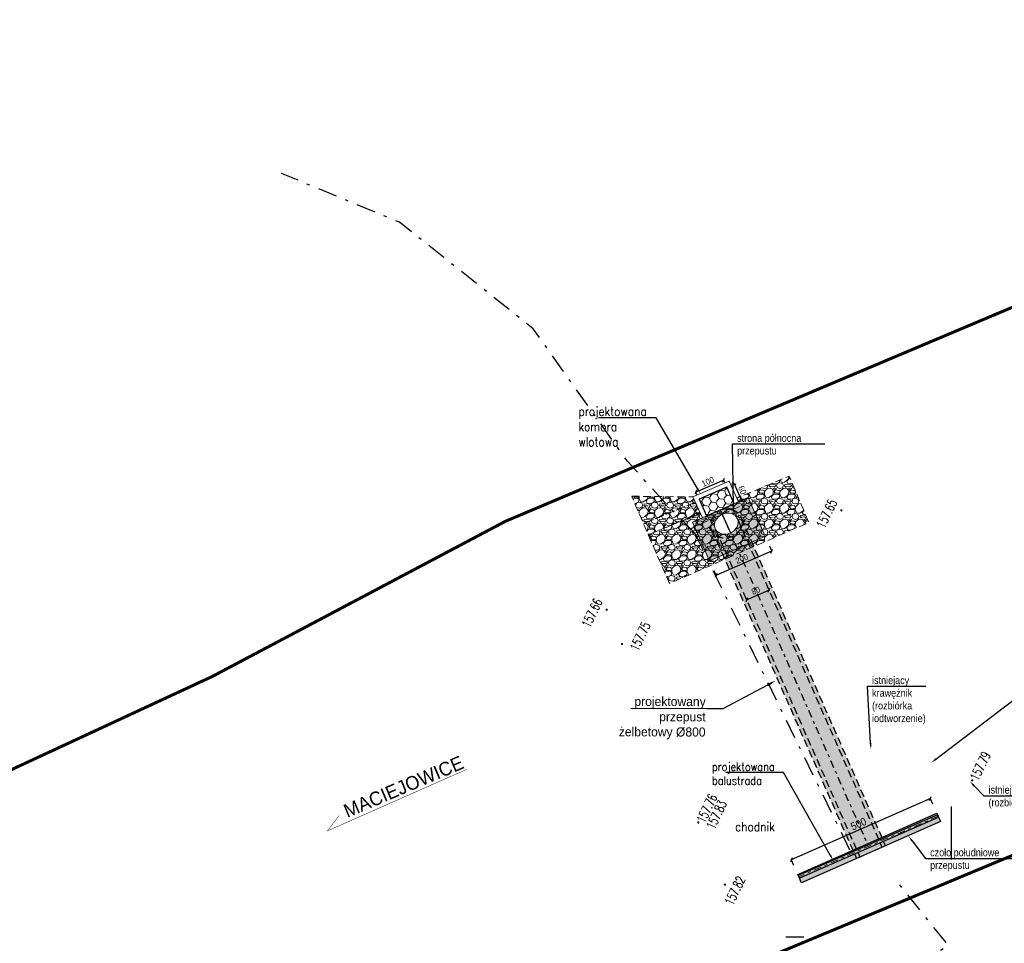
# Model space of a CAD drawing. Header units: metres. Extents: x 0 to 7550187, y 0 to 5738922.
# Tile 36 of 43: x 7549888 to 7549920, y 5738691 to 5738722. Entities that reach past the tile are written whole.
import ezdxf
from ezdxf import colors
from ezdxf.entities.mleader import LeaderData, LeaderLine
from ezdxf.enums import TextEntityAlignment as Align
from ezdxf.math import Vec2, Vec3

# ---------------------------------------------------------------- set-up
doc = ezdxf.new("R2010")
doc.units = ezdxf.units.M
doc.header["$PDSIZE"] = -1
for name, pattern in [('DASHDOT', [25.4, 12.7, -6.35, 0, -6.35]), ('DASHDOT2', [0.5, 0.25, -0.125, 0, -0.125]), ('HIDDEN', [0.375, 0.25, -0.125])]:
    doc.linetypes.add(name, pattern=pattern)
for name, color, linetype in [('_0_OPISY', 7, 'Continuous'), ('_STYL_OPISY', 7, 'Continuous'), ('_STYL_OSIE', 5, 'DASHDOT'), ('_STYL_WYPOSAŻENIE', 5, 'Continuous')]:
    doc.layers.add(name, color=color, linetype=linetype)
for name, color, linetype, lineweight in [('_STYL_HATCH', 7, 'Continuous', 0), ('_STYL_OPIS', 4, 'Continuous', 0), ('rzedne', 8, 'Continuous', 18)]:
    doc.layers.add(name, color=color, linetype=linetype, lineweight=lineweight)
doc.styles.add('arial', font='arial.ttf', dxfattribs={"width": 0.9})
doc.styles.add('Romans', font='Romans.shx', dxfattribs={"width": 0.75})
doc.styles.get("Standard").update_dxf_attribs({"font": 'romans.shx', "width": 0.75})
doc.styles.add('Style-Arial', font='arial.ttf')
doc.dimstyles.new('styl_1-100', dxfattribs={"dimscale": 0.05, "dimtxt": 4, "dimasz": 2, "dimexe": 0.2, "dimexo": 0.08, "dimgap": 1.2, "dimtad": 1, "dimdec": 0, "dimlfac": 100, "dimdsep": 46, "dimtxsty": 'arial', "dimblk": 'OBLIQUE', "dimcen": 1, "dimclrd": 256, "dimclre": 256, "dimclrt": 256, "dimadec": 0, "dimazin": 0, "dimtfac": 1, "dimtdec": 0, "dimtmove": 1, "dimatfit": 3, "dimfxl": 0, "dimlwd": -1, "dimlwe": -1, "dimarcsym": 0})
pattern_1 = [(228.0127875, (0.36576, 0.508), (-4.06400000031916, -4.57199999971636), [0.068344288, -6.766096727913]), (184.969741, (0.32004, 0.4572), (6.0959999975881, 0.508000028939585), [0.117280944, -11.610809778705]), (132.5104471, (0.2032, 0.44704), (5.0800000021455, -5.58799999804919), [0.082696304, -8.18694455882]), (267.273689, (0.00508, 0.32004), (0.508000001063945, 10.15999999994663), [0.106800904, -10.573287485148]), (292.83365418, (0, 0.21336), (-2.54000000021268, 6.09599999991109), [0.10472674, -10.36796154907]), (357.273689, (0.04064, 0.11684), (-10.15999999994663, 0.508000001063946), [0.106800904, -10.573287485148]), (37.69424047, (0.14732, 0.11176), (-6.60399999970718, -5.080000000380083), [0.141238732, -13.98262306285]), (72.25532837, (0.25908, 0.19812), (3.55600000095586, 11.17599999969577), [0.133343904, -13.20105132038]), (121.42956562, (0.29972, 0.32512), (-4.064000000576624, 6.603999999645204), [0.1071626, -10.609109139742]), (175.2363583, (0.24384, 0.41656), (5.5879999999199, -0.50800000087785), [0.122342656, -5.99478739]), (222.3974378, (0.12192, 0.42672), (-6.095999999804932, -5.5880000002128), [0.158215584, -15.663354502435]), (138.81407483, (0.508, 0.31496), (-3.5559999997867, 3.04800000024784), [0.054000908, -5.34611316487]), (171.4692344, (0.46736, 0.35052), (6.60400000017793, -1.01599999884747), [0.102736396, -10.170927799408]), (225, (0.36576, 0.36576), (-7e-17, -0.508), [0.071841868, -0.646578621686]), (203.19859051, (0.3302, 0.42672), (2.5400000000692, 1.01599999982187), [0.038688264, -3.83012447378]), (291.80140949, (0.29464, 0.41148), (-0.5080000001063, 1.5239999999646), [0.054713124, -2.680950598]), (30.96375653, (0.31496, 0.36068), (1.5240000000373, 1.0159999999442), [0.088863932, -2.873259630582]), (161.56505118, (0.39116, 0.4064), (1.0160000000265, -0.5079999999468), [0.064257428, -1.542179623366]), (16.389540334, (0, 0.41148), (5.08000000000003, 1.52400000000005), [0.0900176, -8.911765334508]), (70.34617594, (0.08636, 0.43688), (-2.03200000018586, -5.58799999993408), [0.075519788, -7.47644313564]), (293.19859051, (0.39116, 0.508), (-1.01599999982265, 2.54000000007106), [0.07737602, -3.79143671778]), (343.61045967, (0.42164, 0.43688), (-5.08000000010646, 1.52399999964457), [0.0900176, -8.911765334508]), (339.44395478, (0, 0.09652), (-2.53999999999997, 1.01600000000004), [0.08680704, -4.25354686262]), (294.7751406, (0.08128, 0.06604), (-2.54000000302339, 5.58799999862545), [0.072734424, -7.200718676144]), (66.80140949, (0.39624, 0), (1.01599999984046, 2.54000000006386), [0.07737602, -3.79143671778]), (17.35402464, (0.42672, 0.07112), (-6.6039999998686, -2.03200000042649), [0.085156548, -8.43047519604]), (69.44395478, (0.14732, 0), (-1.0160000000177, -2.53999999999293), [0.04340352, -4.29695038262]), (101.309932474, (0.36576, 0), (-0.5080000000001, 2.0320000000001), [0.02590292, -2.564398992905]), (165.963756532, (0.36068, 0.0254), (1.5239999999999, -0.508), [0.10472674, -1.989810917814]), (186.00900596, (0.25908, 0.0508), (5.079999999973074, 0.50800000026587), [0.0970534, -9.608272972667]), (303.69006753, (0.31496, 0.31496), (-0.5080000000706, 1.0159999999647), [0.073264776, -1.758355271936]), (353.15722659, (0.3556, 0.254), (8.636000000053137, -1.01599999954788), [0.127911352, -12.663201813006]), (60.9453959, (0.4826, 0.23876), (-2.03200000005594, -3.55599999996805), [0.052301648, -5.177878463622]), (90, (0.508, 0.2845), (-0.508, 0.508), [0.03048, -0.47752]), (120.25643716, (0.24892, 0.06604), (2.03199999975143, -3.55600000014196), [0.070573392, -6.98678815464]), (48.0127875, (0.21336, 0.127), (4.06400000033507, 4.57199999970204), [0.136688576, -6.697752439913]), (0, (0.3048, 0.2286), (0.508, 0.508), [0.13208, -0.37592]), (325.3048465, (0.43688, 0.2286), (5.08000000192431, -3.55599999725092), [0.080321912, -7.951863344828]), (254.0546041, (0.50292, 0.18288), (-0.5079999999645, -2.03200000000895), [0.073965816, -3.624330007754]), (207.64597536, (0.4826, 0.11176), (-9.65200000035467, -5.07999999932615), [0.12042902, -11.922492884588]), (175.42607874, (0.37592, 0.05588), (-6.603999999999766, 0.507999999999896), [0.127405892, -12.613169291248])]

# ---------------------------------------------------------------- blocks, each defined once
blk = doc.blocks.new('_Oblique')
at = {"color": 0, "linetype": 'ByBlock', "lineweight": -2}
blk.add_line((-0.5, -0.5), (0.5, 0.5), dxfattribs=at)
blk = doc.blocks.new('*D8')
at = {"layer": '_0_OPISY', "transparency": 16777216}
for p, q in [((7549917.772, 5738696.178), (7549913.196, 5738694.163)), ((7549917.852, 5738695.995), (7549917.768, 5738696.187)), ((7549913.277, 5738693.98), (7549913.192, 5738694.172))]:
    blk.add_line(p, q, dxfattribs=at)
at = {"layer": 'Defpoints', "color": 0, "transparency": 16777216}
for p in [(7549917.986, 5738695.692), (7549913.196, 5738694.163), (7549913.41, 5738693.677)]:
    blk.add_point(p, dxfattribs=at)
at = {"layer": '_0_OPISY', "transparency": 16777216, "xscale": 0.1, "yscale": 0.1, "zscale": 0.1}
for p, rotation in [((7549917.772, 5738696.178), 23.77176555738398), ((7549913.196, 5738694.163), 203.7717655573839)]:
    blk.add_blockref('_Oblique', p, dxfattribs=dict(at, rotation=rotation))
at = {"layer": '_0_OPISY', "lineweight": 0, "transparency": 16777216, "insert": (7549915.408, 5738695.342), "char_height": 0.25, "attachment_point": 5, "rotation": 23.7718, "style": 'arial'}
blk.add_mtext('500', dxfattribs=at)
blk = doc.blocks.new('*D10')
at = {"layer": '_0_OPISY', "transparency": 16777216}
for p, q in [((7549912.475, 5738704.482), (7549912.553, 5738704.305)), ((7549912.549, 5738704.314), (7549910.719, 5738703.508)), ((7549910.645, 5738703.675), (7549910.723, 5738703.499))]:
    blk.add_line(p, q, dxfattribs=at)
at = {"layer": 'Defpoints', "color": 0, "transparency": 16777216}
for p in [(7549912.474, 5738704.485), (7549910.643, 5738703.679), (7549910.719, 5738703.508)]:
    blk.add_point(p, dxfattribs=at)
at = {"layer": '_0_OPISY', "transparency": 16777216, "xscale": 0.1, "yscale": 0.1, "zscale": 0.1}
for p, rotation in [((7549912.549, 5738704.314), 23.77176550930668), ((7549910.719, 5738703.508), 203.7717655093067)]:
    blk.add_blockref('_Oblique', p, dxfattribs=dict(at, rotation=rotation))
at = {"layer": '_0_OPISY', "lineweight": 0, "transparency": 16777216, "insert": (7549911.569, 5738704.06), "char_height": 0.2, "attachment_point": 5, "rotation": 23.7718, "style": 'arial'}
blk.add_mtext('200', dxfattribs=at)
blk = doc.blocks.new('*D72')
at = {"layer": '_0_OPISY', "transparency": 16777216}
for p, q in [((7549912.405, 5738703.152), (7549912.464, 5738703.018)), ((7549911.673, 5738702.829), (7549911.732, 5738702.696)), ((7549911.728, 5738702.705), (7549912.46, 5738703.027))]:
    blk.add_line(p, q, dxfattribs=at)
at = {"layer": 'Defpoints', "color": 0, "transparency": 16777216}
for p in [(7549912.404, 5738703.156), (7549911.672, 5738702.833), (7549912.46, 5738703.027)]:
    blk.add_point(p, dxfattribs=at)
at = {"layer": '_0_OPISY', "transparency": 16777216, "xscale": 0.1, "yscale": 0.1, "zscale": 0.1}
for p, rotation in [((7549912.46, 5738703.027), 23.77190102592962), ((7549911.728, 5738702.705), 203.7719010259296)]:
    blk.add_blockref('_Oblique', p, dxfattribs=dict(at, rotation=rotation))
at = {"layer": '_0_OPISY', "lineweight": 0, "transparency": 16777216, "insert": (7549912.029, 5738703.014), "char_height": 0.2, "attachment_point": 5, "rotation": 23.7719, "style": 'arial'}
blk.add_mtext('80', dxfattribs=at)
blk = doc.blocks.new('*D73')
at = {"layer": '_0_OPISY', "transparency": 16777216}
for p, q in [((7549911.218, 5738706.481), (7549911.323, 5738706.529)), ((7549911.314, 5738706.525), (7549911.56, 5738705.978)), ((7549911.464, 5738705.934), (7549911.569, 5738705.982))]:
    blk.add_line(p, q, dxfattribs=at)
at = {"layer": 'Defpoints', "color": 0, "transparency": 16777216}
for p in [(7549911.214, 5738706.48), (7549911.56, 5738705.978), (7549911.46, 5738705.933)]:
    blk.add_point(p, dxfattribs=at)
at = {"layer": '_0_OPISY', "transparency": 16777216, "xscale": 0.1, "yscale": 0.1, "zscale": 0.1}
for p, rotation in [((7549911.314, 5738706.525), 114.2210574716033), ((7549911.56, 5738705.978), 294.2210574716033)]:
    blk.add_blockref('_Oblique', p, dxfattribs=dict(at, rotation=rotation))
at = {"layer": '_0_OPISY', "lineweight": 0, "transparency": 16777216, "insert": (7549911.585, 5738706.318), "char_height": 0.2, "attachment_point": 5, "rotation": 294.2211, "style": 'arial'}
blk.add_mtext('60', dxfattribs=at)
blk = doc.blocks.new('*D74')
at = {"layer": '_0_OPISY', "transparency": 16777216}
for p, q in [((7549910.973, 5738706.648), (7549910.058, 5738706.245)), ((7549911.009, 5738706.568), (7549910.969, 5738706.657)), ((7549910.093, 5738706.165), (7549910.054, 5738706.254))]:
    blk.add_line(p, q, dxfattribs=at)
at = {"layer": 'Defpoints', "color": 0, "transparency": 16777216}
for p in [(7549911.01, 5738706.565), (7549910.058, 5738706.245), (7549910.095, 5738706.162)]:
    blk.add_point(p, dxfattribs=at)
at = {"layer": '_0_OPISY', "transparency": 16777216, "xscale": 0.1, "yscale": 0.1, "zscale": 0.1}
for p, rotation in [((7549910.973, 5738706.648), 23.77176497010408), ((7549910.058, 5738706.245), 203.771764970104)]:
    blk.add_blockref('_Oblique', p, dxfattribs=dict(at, rotation=rotation))
at = {"layer": '_0_OPISY', "lineweight": 0, "transparency": 16777216, "insert": (7549910.451, 5738706.595), "char_height": 0.2, "attachment_point": 5, "rotation": 23.7718, "style": 'arial'}
blk.add_mtext('100', dxfattribs=at)

msp = doc.modelspace()

# ---------------------------------------------------------------- hatches: boundary and pattern name
at = {"transparency": 33554457}
h = msp.add_hatch(color=12, dxfattribs=at)
h.dxf.hatch_style = 1
h.paths.add_polyline_path([(7549910.7519, 5738704.62366), (7549911.70366, 5738705.04287), (7549916.17879, 5738694.88284), (7549915.21906, 5738694.4817)])
at = {"transparency": 33554508}
h = msp.add_hatch(color=12, dxfattribs=at)
h.dxf.hatch_style = 1
h.paths.add_polyline_path([(7549913.5309, 5738693.40238), (7549918.1067, 5738695.41785), (7549917.98577, 5738695.6924), (7549913.40998, 5738693.67693)])
at = {"layer": '_STYL_HATCH', "lineweight": 0, "transparency": 33554534}
h = msp.add_hatch(dxfattribs=at)
h.set_pattern_fill('GRAVEL', color=12, scale=0.02, style=0)
h.set_pattern_definition([(228.0127875, (-11.261638, 25.53561), (-4.06400000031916, -4.57199999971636), [0.068344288, -6.766096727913]), (184.969741, (-11.307358, 25.48481), (6.0959999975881, 0.508000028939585), [0.117280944, -11.610809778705]), (132.5104471, (-11.424198, 25.47465), (5.0800000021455, -5.58799999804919), [0.082696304, -8.18694455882]), (267.273689, (-11.622318, 25.34765), (0.508000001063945, 10.15999999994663), [0.106800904, -10.573287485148]), (292.83365418, (-11.627398, 25.24097), (-2.54000000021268, 6.09599999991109), [0.10472674, -10.36796154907]), (357.273689, (-11.586758, 25.14445), (-10.15999999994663, 0.508000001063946), [0.106800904, -10.573287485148]), (37.69424047, (-11.480078, 25.13937), (-6.60399999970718, -5.080000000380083), [0.141238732, -13.98262306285]), (72.25532837, (-11.368318, 25.22573), (3.55600000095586, 11.17599999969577), [0.133343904, -13.20105132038]), (121.42956562, (-11.327678, 25.35273), (-4.064000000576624, 6.603999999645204), [0.1071626, -10.609109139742]), (175.2363583, (-11.38356, 25.44417), (5.5879999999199, -0.50800000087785), [0.122342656, -5.99478739]), (222.3974378, (-11.505478, 25.45433), (-6.095999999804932, -5.5880000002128), [0.158215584, -15.663354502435]), (138.81407483, (-11.1194, 25.34257), (-3.5559999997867, 3.04800000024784), [0.054000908, -5.34611316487]), (171.4692344, (-11.160038, 25.37813), (6.60400000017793, -1.01599999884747), [0.102736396, -10.170927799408]), (225, (-11.26164, 25.39337), (-7e-17, -0.508), [0.071841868, -0.646578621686]), (203.19859051, (-11.2972, 25.45433), (2.5400000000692, 1.01599999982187), [0.038688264, -3.83012447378]), (291.80140949, (-11.33276, 25.43909), (-0.5080000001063, 1.5239999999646), [0.054713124, -2.680950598]), (30.96375653, (-11.31244, 25.38829), (1.5240000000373, 1.0159999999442), [0.088863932, -2.873259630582]), (161.56505118, (-11.23624, 25.43401), (1.0160000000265, -0.5079999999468), [0.064257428, -1.542179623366]), (16.389540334, (-11.627398, 25.43909), (5.08000000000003, 1.52400000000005), [0.0900176, -8.911765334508]), (70.34617594, (-11.541038, 25.46449), (-2.03200000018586, -5.58799999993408), [0.075519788, -7.47644313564]), (293.19859051, (-11.23624, 25.53561), (-1.01599999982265, 2.54000000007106), [0.07737602, -3.79143671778]), (343.61045967, (-11.205758, 25.46449), (-5.08000000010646, 1.52399999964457), [0.0900176, -8.911765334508]), (339.44395478, (-11.6274, 25.12413), (-2.53999999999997, 1.01600000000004), [0.08680704, -4.25354686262]), (294.7751406, (-11.546118, 25.09365), (-2.54000000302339, 5.58799999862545), [0.072734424, -7.200718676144]), (66.80140949, (-11.23116, 25.02761), (1.01599999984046, 2.54000000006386), [0.07737602, -3.79143671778]), (17.35402464, (-11.200678, 25.09873), (-6.6039999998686, -2.03200000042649), [0.085156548, -8.43047519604]), (69.44395478, (-11.48008, 25.02761), (-1.0160000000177, -2.53999999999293), [0.04340352, -4.29695038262]), (101.309932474, (-11.26164, 25.02761), (-0.5080000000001, 2.0320000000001), [0.02590292, -2.564398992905]), (165.963756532, (-11.26672, 25.05301), (1.5239999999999, -0.508), [0.10472674, -1.989810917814]), (186.00900596, (-11.368318, 25.07841), (5.079999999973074, 0.50800000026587), [0.0970534, -9.608272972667]), (303.69006753, (-11.31244, 25.34257), (-0.5080000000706, 1.0159999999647), [0.073264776, -1.758355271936]), (353.15722659, (-11.271798, 25.28161), (8.636000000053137, -1.01599999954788), [0.127911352, -12.663201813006]), (60.9453959, (-11.1448, 25.26637), (-2.03200000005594, -3.55599999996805), [0.052301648, -5.177878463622]), (90, (-11.1194, 25.3121), (-0.508, 0.508), [0.03048, -0.47752]), (120.25643716, (-11.378478, 25.09365), (2.03199999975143, -3.55600000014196), [0.070573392, -6.98678815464]), (48.0127875, (-11.414038, 25.15461), (4.06400000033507, 4.57199999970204), [0.136688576, -6.697752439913]), (0, (-11.3226, 25.2562), (0.508, 0.508), [0.13208, -0.37592]), (325.3048465, (-11.190518, 25.25621), (5.08000000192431, -3.55599999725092), [0.080321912, -7.951863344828]), (254.0546041, (-11.12448, 25.21049), (-0.5079999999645, -2.03200000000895), [0.073965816, -3.624330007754]), (207.64597536, (-11.144798, 25.13937), (-9.65200000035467, -5.07999999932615), [0.12042902, -11.922492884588]), (175.42607874, (-11.251478, 25.08349), (-6.603999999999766, 0.507999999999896), [0.127405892, -12.613169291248])])
h.paths.add_polyline_path([(7549910.6867, 5738705.26981), (7549910.71381, 5738705.33161), (7549910.75273, 5738705.3894), (7549910.8021, 5738705.44122), (7549910.86027, 5738705.4853), (7549910.92523, 5738705.52014), (7549910.99479, 5738705.54455), (7549911.06658, 5738705.55771), (7549911.13814, 5738705.55916), (7549911.20704, 5738705.54886), (7549911.27094, 5738705.52715), (7549911.32766, 5738705.49478), (7549911.37527, 5738705.45285), (7549911.41215, 5738705.40278), (7549911.43703, 5738705.34628), (7549911.44908, 5738705.28528), (7549911.44788, 5738705.22185), (7549911.43348, 5738705.15815), (7549911.40636, 5738705.09635), (7549911.36745, 5738705.03856), (7549911.31807, 5738704.98674), (7549911.25991, 5738704.94266), (7549911.19494, 5738704.90782), (7549911.12538, 5738704.88341), (7549911.05359, 5738704.87025), (7549910.98203, 5738704.8688), (7549910.91313, 5738704.8791), (7549910.84923, 5738704.90081), (7549910.79251, 5738704.93318), (7549910.7449, 5738704.97512), (7549910.70803, 5738705.02518), (7549910.68314, 5738705.08168), (7549910.67109, 5738705.14268), (7549910.67229, 5738705.20611)])
h.paths.add_polyline_path([(7549910.20053, 5738705.56496), (7549908.48626, 5738704.85569), (7549909.19023, 5738703.25744), (7549913.77073, 5738705.26224), (7549913.12572, 5738706.77927), (7549911.40204, 5738706.06268), (7549911.45671, 5738705.94091), (7549911.77164, 5738706.07962), (7549912.33174, 5738704.808), (7549911.77516, 5738706.07134), (7549909.94132, 5738705.27343), (7549910.26701, 5738705.41688)])
at = {"layer": '_STYL_HATCH', "transparency": 33554483}
h = msp.add_hatch(dxfattribs=at)
h.set_pattern_fill('ANGLE', color=256)
h.set_pattern_definition([(0, (0, 0), (0, 6.985), [5.08, -1.905]), (90, (0, 0), (-6.985, 4e-16), [5.08, -1.905])])
h.paths.add_polyline_path([(7549911.31759, 5738705.86977), (7549911.46024, 5738705.93262), (7549911.15235, 5738706.61686), (7549909.96123, 5738706.0919), (7549910.27053, 5738705.4086), (7549910.40242, 5738705.46669), (7549910.16057, 5738706.01579), (7549911.07572, 5738706.41888), (7549911.31758, 5738705.86979)])
at = {"layer": '_STYL_HATCH', "transparency": 33554687}
h = msp.add_hatch(dxfattribs=at)
h.set_pattern_fill('HONEY', color=12, scale=0.05, angle=294)
h.set_pattern_definition([(294, (66524.74505, 58161.33181), (0.2224497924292, -0.1616192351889), [0.15875, -0.3175]), (54, (66524.74505, 58161.33181), (0.0287414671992, 0.2734567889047), [0.15875, -0.3175]), (354, (66524.74505, 58161.33181), (0.2511912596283, 0.1118375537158), [-0.3175, 0.15875])])
h.paths.add_polyline_path([(7549911.31759, 5738705.86977), (7549911.07572, 5738706.41888), (7549910.16057, 5738706.01579), (7549910.40243, 5738705.46668)])
at = {"layer": '_STYL_HATCH', "transparency": 33554534}
h = msp.add_hatch(dxfattribs=at)
h.set_pattern_fill('GRAVEL', color=12, scale=0.02, style=0)
h.set_pattern_definition(pattern_1)
h.paths.add_polyline_path([(7549907.94603, 5738706.11658), (7549909.96124, 5738706.0919), (7549910.03299, 5738705.9187), (7549908.33703, 5738705.21615)])
at = {"layer": '_STYL_HATCH', "transparency": 33554470}
h = msp.add_hatch(color=12, dxfattribs=at)
h.dxf.hatch_style = 1
edge = h.paths.add_edge_path(flags=16)
edge.add_ellipse((7549911.06125, 5738705.2148), major_axis=(-0.36606, -0.16124), ratio=0.83760859, start_angle=0, end_angle=360)
h.paths.add_polyline_path([(7549909.94485, 5738705.26514), (7549911.77516, 5738706.07134), (7549912.33527, 5738704.79971), (7549910.50494, 5738703.99355)])
at = {"layer": '_STYL_HATCH', "lineweight": 0, "transparency": 33554534}
h = msp.add_hatch(dxfattribs=at)
h.set_pattern_fill('GRAVEL', color=12, scale=0.02, style=0)
h.set_pattern_definition(pattern_1)
h.paths.add_polyline_path([(7549908.48978, 5738704.8474), (7549910.20405, 5738705.55667), (7549910.04017, 5738705.92168), (7549908.33703, 5738705.21615)])
at = {"layer": '_STYL_OPISY', "transparency": 33554483}
h = msp.add_hatch(dxfattribs=at)
h.set_pattern_fill('ANGLE', color=256)
h.set_pattern_definition([(0, (66524.745, 58161.332), (0, 6.985), [5.08, -1.905]), (90, (66524.745, 58161.332), (-6.985, 4e-16), [5.08, -1.905])])
edge = h.paths.add_edge_path()
edge.add_line((7549917.0181, 5738693.69142), (7549920.37254, 5738694.80375))
edge.add_line((7549920.37254, 5738694.80375), (7549919.58496, 5738696.39289))
edge.add_line((7549919.58496, 5738696.39289), (7549912.2192, 5738693.24055))
edge.add_line((7549912.2192, 5738693.24055), (7549913.15883, 5738691.34354))
edge.add_line((7549913.15883, 5738691.34354), (7549916.13844, 5738693.23592))
edge.add_line((7549916.35895, 5738695.01224), (7549917.0181, 5738693.69142))

# ---------------------------------------------------------------- linework, layer by layer
msp.add_line((7549910.92523, 5738705.52014), (7549911.19494, 5738704.90782))
at = {"layer": '_STYL_HATCH', "color": 12, "linetype": 'HIDDEN'}
msp.add_line((7549911.83966, 5738705.9249), (7549910.00933, 5738705.11874), dxfattribs=at)
at = {"layer": '_STYL_HATCH', "color": 12, "linetype": 'HIDDEN', "lineweight": 0, "flags": 128}
for points in [[(7549910.20405, 5738705.55667), (7549908.48978, 5738704.8474), (7549909.19375, 5738703.24916), (7549913.77425, 5738705.25395), (7549913.12574, 5738706.77928), (7549911.40556, 5738706.0544), (7549911.46024, 5738705.93262), (7549911.77516, 5738706.07134), (7549912.33527, 5738704.79971), (7549910.50494, 5738703.99355), (7549909.94485, 5738705.26514), (7549910.27053, 5738705.4086), (7549910.20405, 5738705.55667)], [(7549908.48978, 5738704.8474), (7549910.20405, 5738705.55667), (7549910.04017, 5738705.92168), (7549908.33703, 5738705.21615)]]:
    msp.add_lwpolyline(points, close=True, dxfattribs=at)
at = {"layer": '_STYL_HATCH', "color": 12}
for points in [[(7549909.96283, 5738706.0926), (7549911.15253, 5738706.61662), (7549911.46024, 5738705.93262), (7549910.27053, 5738705.4086)], [(7549909.94485, 5738705.26514), (7549911.77516, 5738706.07134), (7549912.33527, 5738704.79971), (7549910.50494, 5738703.99355)]]:
    msp.add_lwpolyline(points, close=True, dxfattribs=at)
at = {"layer": '_STYL_HATCH', "color": 12, "linetype": 'HIDDEN', "flags": 128}
msp.add_lwpolyline([(7549907.94603, 5738706.11658), (7549909.96124, 5738706.0919), (7549910.03299, 5738705.9187), (7549908.33703, 5738705.21615), (7549907.94603, 5738706.11658)], dxfattribs=at)
at = {"layer": '_STYL_HATCH', "color": 8, "const_width": 0.03586, "flags": 128}
for points in [[(7549914.82491, 5738705.65104, 1), (7549914.86405, 5738705.65104, 1)], [(7549907.10481, 5738702.38554, 1), (7549907.14395, 5738702.38554, 1)], [(7549907.60881, 5738701.25746, 1), (7549907.64795, 5738701.25746, 1)], [(7549919.12828, 5738696.77634, 1), (7549919.16742, 5738696.77634, 1)], [(7549910.11954, 5738695.38998, 1), (7549910.15868, 5738695.38998, 1)], [(7549910.99393, 5738693.34657, 1), (7549911.03307, 5738693.34657, 1)]]:
    msp.add_lwpolyline(points, format="xyb", close=True, dxfattribs=at)
at = {"layer": '_STYL_HATCH', "color": 12}
msp.add_ellipse((7549911.06009, 5738705.21398), major_axis=(-0.36606, -0.16124), ratio=0.83635419, start_param=-1.57079633, end_param=4.71238898, dxfattribs=at)
at = {"layer": '_STYL_OPISY', "linetype": 'Continuous', "const_width": 0.015}
msp.add_lwpolyline([(7549902.51661, 5738697.13481), (7549897.93922, 5738695.11348), (7549898.32571, 5738695.6193)], dxfattribs=at)
at = {"layer": '_STYL_OSIE', "color": 12, "linetype": 'DASHDOT2'}
msp.add_line((7549910.86, 5738705.66824), (7549915.69787, 5738694.68466), dxfattribs=at)
at = {"layer": '_STYL_OSIE', "color": 8, "ltscale": 0.05, "flags": 128}
msp.add_lwpolyline([(7549910.0139, 5738704.90878), (7549909.04208, 5738705.89622), (7549907.80307, 5738707.27202), (7549904.70898, 5738711.6184), (7549900.31257, 5738715.12255), (7549896.42648, 5738716.72785)], dxfattribs=at)
at = {"layer": '_STYL_OSIE', "color": 7, "ltscale": 0.05, "flags": 128}
msp.add_lwpolyline([(7549916.13437, 5738689.97411), (7549918.36203, 5738691.35203), (7549916.59343, 5738693.55414)], dxfattribs=at)
at = {"layer": '_STYL_WYPOSAŻENIE', "color": 12, "linetype": 'HIDDEN'}
for p, q in [((7549911.43817, 5738705.34793), (7549916.18486, 5738694.57135)), ((7549911.54799, 5738705.3963), (7549916.29468, 5738694.61973)), ((7549910.70604, 5738705.02545), (7549915.45274, 5738694.24888)), ((7549910.59622, 5738704.97708), (7549915.34292, 5738694.20051))]:
    msp.add_line(p, q, dxfattribs=at)
at = {"layer": '_STYL_WYPOSAŻENIE', "color": 12, "linetype": 'DASHDOT2', "lineweight": 0}
msp.add_line((7549918.02701, 5738695.59871), (7549913.44171, 5738693.60488), dxfattribs=at)
at = {"layer": '_STYL_WYPOSAŻENIE', "color": 12}
for points in [[(7549910.16057, 5738706.01579), (7549910.40243, 5738705.46668), (7549911.31759, 5738705.86977), (7549911.07572, 5738706.41888)], [(7549913.40998, 5738693.67693), (7549917.98577, 5738695.6924), (7549918.1067, 5738695.41785), (7549913.5309, 5738693.40238)]]:
    msp.add_lwpolyline(points, close=True, dxfattribs=at)
at = {"layer": '_STYL_WYPOSAŻENIE', "color": 12, "flags": 128}
msp.add_lwpolyline([(7549918.04359, 5738695.55997), (7549918.00857, 5738695.6418), (7549913.4242, 5738693.64579), (7549913.45922, 5738693.56397), (7549918.04359, 5738695.55997)], dxfattribs=at)
at = {"layer": '_STYL_WYPOSAŻENIE', "color": 12, "linetype": 'HIDDEN'}
msp.add_open_spline([(7549910.86089, 5738705.66622), (7549910.7846, 5738705.63262), (7549910.72721, 5738705.55608), (7549910.59385, 5738705.40851), (7549910.54428, 5738705.29756), (7549910.53622, 5738705.07019), (7549910.58044, 5738704.95598), (7549910.74054, 5738704.79462), (7549910.85265, 5738704.74786), (7549911.08431, 5738704.73098), (7549911.20423, 5738704.75981), (7549911.41945, 5738704.88408), (7549911.51059, 5738704.98705), (7549911.59605, 5738705.22675), (7549911.5866, 5738705.36408), (7549911.45745, 5738705.58068), (7549911.34235, 5738705.65499), (7549911.10303, 5738705.70226), (7549910.96891, 5738705.7138), (7549910.86089, 5738705.66622)], degree=3, knots=[-1.57079633, -1.57079633, -1.57079633, -1.57079633, -1.07919804, -1.07919804, -0.38425018, -0.38425018, 0.31069769, 0.31069769, 1.00564555, 1.00564555, 1.70059342, 1.70059342, 2.47251526, 2.47251526, 3.24443711, 3.24443711, 4.01635895, 4.01635895, 4.71238898, 4.71238898, 4.71238898, 4.71238898], dxfattribs=at)

# ---------------------------------------------------------------- texts
at = {"layer": 'rzedne', "color": 8, "lineweight": 9, "width": 0.66}
for s, p in [('157.65', (7549914.0099, 5738705.16891)), ('157.66', (7549906.2898, 5738701.9034)), ('157.75', (7549907.87339, 5738701.13498)), ('157.79', (7549919.0649, 5738696.87095)), ('157.76', (7549910.06607, 5738695.47632)), ('157.83', (7549910.38412, 5738695.2675)), ('157.82', (7549910.98953, 5738692.7726))]:
    msp.add_text(s, height=0.315, rotation=64.623697, dxfattribs=at).set_placement(p, align=Align.TOP_LEFT)

# ---------------------------------------------------------------- dimensions: what is measured, and where the dimension line sits
at = {"layer": '_0_OPISY', "lineweight": 0}
for p1, p2, distance, picture, middle in [((7549911.01015, 5738706.56467), (7549910.09499, 5738706.16158), -0.09103, '*D74', (7549910.45053, 5738706.59479)), ((7549911.21409, 5738706.47979), (7549911.46024, 5738705.93262), 0.1098, '*D73', (7549911.58514, 5738706.31776))]:
    dim = msp.add_aligned_dim(p1=p1, p2=p2, distance=distance, dimstyle='styl_1-100', override={"dimfxl": 4, "dimfxlon": 1}, dxfattribs=at)
    dim.commit()
    dim.dimension.update_dxf_attribs({"geometry": picture, "text_midpoint": middle})
at = {"layer": '_0_OPISY', "color": 7, "lineweight": 0}
for p1, p2, distance, picture, middle in [((7549912.47376, 5738704.48528), (7549910.64344, 5738703.67909), 0.18674, '*D10', (7549911.56853, 5738704.05965)), ((7549911.67167, 5738702.83315), (7549912.40368, 5738703.15557), -0.14013, '*D72', (7549912.02881, 5738703.01447))]:
    dim = msp.add_aligned_dim(p1=p1, p2=p2, distance=distance, dimstyle='styl_1-100', dxfattribs=at)
    dim.commit()
    dim.dimension.update_dxf_attribs({"geometry": picture, "text_midpoint": middle})
dim = msp.add_aligned_dim(p1=(7549917.98577, 5738695.6924), p2=(7549913.40998, 5738693.67693), distance=-0.53096, dimstyle='styl_1-100', override={"dimtxt": 5, "dimfxl": 4, "dimfxlon": 1}, dxfattribs=at)
dim.commit()
dim.dimension.update_dxf_attribs({"geometry": '*D8', "text_midpoint": (7549915.40821, 5738695.3423)})

# ---------------------------------------------------------------- leaders
at = {"layer": '_STYL_OPISY', "color": 12}
ml = msp.add_multileader_mtext('Standard', dxfattribs=at)
ml.set_content('{\\W0.85;\\C12;projektowana komora wlotowa}', color=5, style='Romans')
ml.set_leader_properties(color=256, lineweight=-1)
ml.build(insert=Vec2(0, 0))
ml.multileader.update_dxf_attribs({"text_left_attachment_type": 6, "text_right_attachment_type": 6, "dogleg_length": 0.07355, "arrow_head_size": 0.2})
ctx = ml.context
ctx.base_point, ctx.char_height, ctx.arrow_head_size, ctx.landing_gap_size, ctx.plane_origin = Vec3(7549906.11206, 5738708.69689), 0.3, 0.2, 0.08, Vec3(7549907.70158, 5738708.37533)
ctx.left_attachment, ctx.right_attachment = 6, 6
notes = []
notes.append((ctx, [(0, (1, 1, 0), (7549908.7499, 5738708.69689), (-1, 0), 0.07355, [(0, [(7549910.20797, 5738706.20057)], 0, [])])]))
ctx.mtext.insert, ctx.mtext.width, ctx.mtext.flow_direction = Vec3(7549906.19206, 5738709.05689), 1.7273293, 5
at = {"layer": '_STYL_OPISY'}
ml = msp.add_multileader_mtext('Standard', dxfattribs=at)
ml.set_content('{\\W0.85;\\C256;strona północna\\Pprzepustu}', color=5, style='Style-Arial')
ml.set_leader_properties(color=256, lineweight=-1)
ml.build(insert=Vec2(0, 0))
ml.multileader.update_dxf_attribs({"text_left_attachment_type": 6, "text_right_attachment_type": 6, "dogleg_length": 0.03678, "arrow_head_size": 0.2})
ctx = ml.context
ctx.base_point, ctx.char_height, ctx.arrow_head_size, ctx.landing_gap_size, ctx.plane_origin = Vec3(7549911.33445, 5738707.83615), 0.25, 0.2, 0.08, Vec3(7549911.06148, 5738709.25949)
ctx.left_attachment, ctx.right_attachment = 6, 6
notes.append((ctx, [(1, (1, 1, 0), (7549911.2609, 5738707.83615), (1, 0), 0.07355, [(0, [(7549911.29935, 5738705.57636)], 0, [])])]))
ctx.mtext.insert, ctx.mtext.flow_direction = Vec3(7549911.41445, 5738708.15556), 5
at = {"layer": '_STYL_OPISY', "linetype": 'Continuous'}
ml = msp.add_multileader_mtext('Standard', dxfattribs=at)
ml.set_content('{\\fArial|b0|i0|c238|p34;\\W0.95;DW807}', color=256)
ml.set_leader_properties(linetype='Continuous')
ml.build(insert=Vec2(0, 0))
ml.multileader.update_dxf_attribs({"text_right_attachment_type": 6, "dogleg_length": 0.36, "arrow_head_size": 0.06532})
ctx = ml.context
ctx.base_point, ctx.char_height, ctx.arrow_head_size, ctx.landing_gap_size, ctx.plane_origin, ctx.plane_x_axis, ctx.plane_y_axis = Vec3(7549922.91842, 5738705.78773), 0.54432, 0.06532, 0.03266, Vec3(7549915.78608, 5738708.33501), Vec3(0.89807222, 0.43984802), Vec3(-0.43984802, 0.89807222)
ctx.right_attachment, ctx.text_align_type = 6, 2
notes.append((ctx, [(0, (0, 0, 0), (0, 0), (1, 0), 1, [])]))
ctx.mtext.insert, ctx.mtext.text_direction, ctx.mtext.rotation, ctx.mtext.alignment, ctx.mtext.flow_direction = Vec3(7549924.90976, 5738707.07125), Vec3(0.89807222, 0.43984802), 0.45542944, 3, 5
at = {"layer": '_STYL_OPISY'}
ml = msp.add_multileader_mtext('Standard', dxfattribs=at)
ml.set_content('{\\W0.85;\\C256;istniejący\\Pkrawężnik\\P(rozbiórka iodtworzenie)}', color=5, style='Style-Arial')
ml.set_leader_properties(color=256, lineweight=-1)
ml.build(insert=Vec2(0, 0))
ml.multileader.update_dxf_attribs({"text_left_attachment_type": 6, "text_right_attachment_type": 6, "dogleg_length": 0.07355, "arrow_head_size": 0.2})
ctx = ml.context
ctx.base_point, ctx.char_height, ctx.arrow_head_size, ctx.landing_gap_size, ctx.plane_origin = Vec3(7549915.77314, 5738699.86678), 0.25, 0.2, 0.08, Vec3(7549916.63339, 5738699.54522)
ctx.left_attachment, ctx.right_attachment = 6, 6
notes.append((ctx, [(1, (1, 1, 0), (7549915.69959, 5738699.86678), (1, 0), 0.07355, [(0, [(7549915.81581, 5738697.7928)], 0, [])])]))
ctx.mtext.insert, ctx.mtext.width, ctx.mtext.flow_direction = Vec3(7549915.85314, 5738700.19028), 1.7485714, 5
ml = msp.add_multileader_mtext('Standard', dxfattribs=at)
ml.set_content('{\\W0.85;\\C256;istniejący ściek\\Podwodnienie liniowe\\P(rozbiórka i odtworzenie)}', color=5, style='Style-Arial')
ml.set_leader_properties(color=256, lineweight=-1)
ml.build(insert=Vec2(0, 0))
ml.multileader.update_dxf_attribs({"text_left_attachment_type": 6, "text_right_attachment_type": 6, "dogleg_length": 0.07355, "arrow_head_size": 0.2})
ctx = ml.context
ctx.base_point, ctx.char_height, ctx.arrow_head_size, ctx.landing_gap_size, ctx.plane_origin = Vec3(7549921.18182, 5738699.87463), 0.25, 0.2, 0.08, Vec3(7549921.7408, 5738699.91918)
ctx.left_attachment, ctx.right_attachment = 6, 6
notes.append((ctx, [(1, (1, 1, 0), (7549921.10827, 5738699.87463), (1, 0), 0.07355, [(0, [(7549917.79714, 5738697.35543)], 0, [])])]))
ctx.mtext.insert, ctx.mtext.flow_direction = Vec3(7549921.26182, 5738700.19813), 5
at = {"layer": '_STYL_OPISY', "linetype": 'Continuous'}
ml = msp.add_multileader_mtext('Standard', dxfattribs=at)
ml.set_content('{\\fArial|b0|i0|c238|p34;\\W0.95;MACIEJOWICE}', color=256)
ml.set_leader_properties(linetype='Continuous')
ml.build(insert=Vec2(0, 0))
ml.multileader.update_dxf_attribs({"text_right_attachment_type": 6, "dogleg_length": 0.36, "arrow_head_size": 0.054})
ctx = ml.context
ctx.base_point, ctx.char_height, ctx.arrow_head_size, ctx.landing_gap_size, ctx.plane_origin, ctx.plane_x_axis, ctx.plane_y_axis = Vec3(7549898.48062, 5738695.72685), 0.45, 0.054, 0.027, Vec3(7549903.75997, 5738702.85813), Vec3(0.9196446, 0.39275158), Vec3(-0.39275158, 0.9196446)
ctx.right_attachment = 6
notes.append((ctx, [(0, (0, 0, 0), (0, 0), (1, 0), 1, [])]))
ctx.mtext.insert, ctx.mtext.text_direction, ctx.mtext.rotation, ctx.mtext.flow_direction = Vec3(7549898.41557, 5738695.9479), Vec3(0.9196446, 0.39275158), 0.40362169, 5
at = {"layer": '_STYL_OPISY', "color": 12}
ml = msp.add_multileader_mtext('Standard', dxfattribs=at)
ml.set_content('{\\W0.85;\\C12;projektowana balustrada}', color=5, style='Romans')
ml.set_leader_properties(color=256, lineweight=-1)
ml.build(insert=Vec2(0, 0))
ml.multileader.update_dxf_attribs({"text_left_attachment_type": 6, "text_right_attachment_type": 6, "dogleg_length": 0.07355, "arrow_head_size": 0.2})
ctx = ml.context
ctx.base_point, ctx.char_height, ctx.arrow_head_size, ctx.landing_gap_size, ctx.plane_origin = Vec3(7549910.50753, 5738697.03179), 0.275, 0.2, 0.08, Vec3(7549911.89669, 5738696.71024)
ctx.left_attachment, ctx.right_attachment = 6, 6
notes.append((ctx, [(0, (1, 1, 0), (7549912.94501, 5738697.03179), (-1, 0), 0.07355, [(0, [(7549914.57244, 5738694.14572)], 0, [])])]))
ctx.mtext.insert, ctx.mtext.width, ctx.mtext.flow_direction = Vec3(7549910.58753, 5738697.36179), 1.7273293, 5
at = {"layer": '_STYL_OPISY'}
ml = msp.add_multileader_mtext('Standard', dxfattribs=at)
ml.set_content('{\\W0.85;\\C256;istniejące obrzeże\\P(rozbiórka i odtworzenie)}', color=5, style='Style-Arial')
ml.set_leader_properties(color=256, lineweight=-1)
ml.build(insert=Vec2(0, 0))
ml.multileader.update_dxf_attribs({"text_left_attachment_type": 6, "text_right_attachment_type": 6, "dogleg_length": 0.07355, "arrow_head_size": 0.2})
ctx = ml.context
ctx.base_point, ctx.char_height, ctx.arrow_head_size, ctx.landing_gap_size, ctx.plane_origin = Vec3(7549919.60453, 5738696.26576), 0.25, 0.2, 0.08, Vec3(7549922.57246, 5738697.47463)
ctx.left_attachment, ctx.right_attachment = 6, 6
notes.append((ctx, [(1, (1, 1, 0), (7549919.53098, 5738696.26576), (1, 0), 0.07355, [(0, [(7549919.07, 5738696.74)], 0, [])])]))
ctx.mtext.insert, ctx.mtext.width, ctx.mtext.flow_direction = Vec3(7549919.68453, 5738696.58926), 4.8732521, 5
ml = msp.add_multileader_mtext('Standard', dxfattribs=at)
ml.set_content('{\\W0.85;\\C256;chodnik}', color=5, style='Romans')
ml.set_leader_properties(color=256, lineweight=-1)
ml.build(insert=Vec2(0, 0))
ml.multileader.update_dxf_attribs({"text_left_attachment_type": 6, "text_right_attachment_type": 6, "dogleg_length": 0.07355, "arrow_head_size": 0.2})
ctx = ml.context
ctx.base_point, ctx.char_height, ctx.arrow_head_size, ctx.landing_gap_size, ctx.plane_origin = Vec3(7549911.27105, 5738695.04221), 0.3, 0.2, 0.08, Vec3(7549912.20485, 5738694.70922)
ctx.left_attachment, ctx.right_attachment = 6, 6
notes.append((ctx, [(0, (0, 0, 0), (0, 0), (1, 0), 1, [])]))
ctx.mtext.insert, ctx.mtext.flow_direction = Vec3(7549911.35105, 5738695.40221), 5
ml = msp.add_multileader_mtext('Standard', dxfattribs=at)
ml.set_content('{\\W0.85;\\C256;czoło południowe\\Pprzepustu}', color=5, style='Style-Arial')
ml.set_leader_properties(color=256, lineweight=-1)
ml.build(insert=Vec2(0, 0))
ml.multileader.update_dxf_attribs({"text_left_attachment_type": 6, "text_right_attachment_type": 6, "dogleg_length": 0.03678, "arrow_head_size": 0.2})
ctx = ml.context
ctx.base_point, ctx.char_height, ctx.arrow_head_size, ctx.landing_gap_size, ctx.plane_origin = Vec3(7549917.6833, 5738694.20984), 0.25, 0.2, 0.08, Vec3(7549919.33733, 5738694.81927)
ctx.left_attachment, ctx.right_attachment = 6, 6
notes.append((ctx, [(1, (1, 1, 0), (7549917.60975, 5738694.20984), (1, 0), 0.07355, [(0, [(7549917.04943, 5738694.94179)], 0, [])])]))
ctx.mtext.insert, ctx.mtext.flow_direction = Vec3(7549917.7633, 5738694.52925), 5
for ctx, leaders in notes:
    for number, flags, end, landing, length, lines in leaders:
        leader = LeaderData()
        leader.index, (leader.has_last_leader_line, leader.has_dogleg_vector, leader.attachment_direction) = number, flags
        leader.last_leader_point, leader.dogleg_vector, leader.dogleg_length = Vec3(end), Vec3(landing), length
        for number, points, colour, breaks in lines:
            line = LeaderLine()
            line.index, line.vertices, line.color, line.breaks = number, Vec3.list(points), colors.encode_raw_color(colour), breaks
            leader.lines.append(line)
        ctx.leaders.append(leader)

# ---------------------------------------------------------------- next in the draw order: leaders
at = {"layer": '_STYL_OPISY', "color": 12, "linetype": 'Continuous'}
ml = msp.add_multileader_mtext('Standard', dxfattribs=at)
ml.set_content('{\\fArial|b0|i0|c238|p34;\\W0.95;projektowany\\Pprzepust\\Pżelbetowy %%C800}', color=12)
ml.set_leader_properties(linetype='Continuous')
ml.build(insert=Vec2(0, 0))
ml.multileader.update_dxf_attribs({"text_right_attachment_type": 6, "dogleg_length": 0.36, "arrow_head_size": 0.3})
ctx = ml.context
ctx.base_point, ctx.char_height, ctx.arrow_head_size, ctx.landing_gap_size, ctx.plane_origin, ctx.plane_x_axis, ctx.plane_y_axis = Vec3(7549907.52579, 5738699.33042), 0.3, 0.3, 0.027, Vec3(7549905.39546, 5738704.47931), Vec3(0.99999203, -0.00399342), Vec3(0.00399342, 0.99999203)
ctx.right_attachment, ctx.text_align_type = 6, 2
notes = []
notes.append((ctx, [(1, (1, 1, 0), (7549910.94721, 5738699.12266), (-0.99999203, 0.00399342), 0.54, [(0, [(7549912.6793, 5738700.04904)], 0, [])])]))
ctx.mtext.insert, ctx.mtext.text_direction, ctx.mtext.rotation, ctx.mtext.alignment, ctx.mtext.flow_direction = Vec3(7549910.38177, 5738699.51312), Vec3(0.99999203, -0.00399342), 6.27919187, 3, 5
ctx.mtext.has_bg_fill, ctx.mtext.bg_color, ctx.mtext.bg_scale_factor, ctx.mtext.bg_transparency, ctx.mtext.use_window_bg_color = 1, -1027028792, 1.5, 0, 1
for ctx, leaders in notes:
    for number, flags, end, landing, length, lines in leaders:
        leader = LeaderData()
        leader.index, (leader.has_last_leader_line, leader.has_dogleg_vector, leader.attachment_direction) = number, flags
        leader.last_leader_point, leader.dogleg_vector, leader.dogleg_length = Vec3(end), Vec3(landing), length
        for number, points, colour, breaks in lines:
            line = LeaderLine()
            line.index, line.vertices, line.color, line.breaks = number, Vec3.list(points), colors.encode_raw_color(colour), breaks
            leader.lines.append(line)
        ctx.leaders.append(leader)

# ---------------------------------------------------------------- next in the draw order: linework, layer by layer
at = {"layer": '_STYL_OPIS', "color": 1, "linetype": 'HIDDEN', "lineweight": 35, "ltscale": 5, "const_width": 0.1, "flags": 128}
for points in [[(7549971.61811, 5738733.98487), (7549944.55815, 5738722.52705), (7549922.47771, 5738713.17768), (7549911.11811, 5738708.38487), (7549903.79811, 5738705.29487), (7549894.14892, 5738700.19002), (7549884.60991, 5738695.76651), (7549879.58811, 5738693.56487), (7549851.16811, 5738681.13487)], [(7549998.0455, 5738727.32706), (7549973.3355, 5738716.31706), (7549888.44278, 5738680.97321), (7549856.57391, 5738667.69535)]]:
    msp.add_lwpolyline(points, dxfattribs=at)
at = {"layer": '_STYL_OSIE', "color": 8, "ltscale": 0.05, "flags": 128}
msp.add_lwpolyline([(7549910.0139, 5738704.90878), (7549915.249, 5738694.22)], dxfattribs=at)

# ---------------------------------------------------------------- next in the draw order: leaders
at = {"layer": '_STYL_OPISY', "linetype": 'Continuous'}
ml = msp.add_multileader_mtext('Standard', dxfattribs=at)
ml.set_content('{\\fArial|b0|i0|c238|p34;\\W0.95;GARWOLIN}', color=256)
ml.set_leader_properties(linetype='Continuous')
ml.build(insert=Vec2(0, 0))
ml.multileader.update_dxf_attribs({"text_right_attachment_type": 6, "dogleg_length": 0.36, "arrow_head_size": 0.054})
ctx = ml.context
ctx.base_point, ctx.char_height, ctx.arrow_head_size, ctx.landing_gap_size, ctx.plane_origin, ctx.plane_x_axis, ctx.plane_y_axis = Vec3(7549922.68643, 5738702.77508), 0.45, 0.054, 0.027, Vec3(7549916.82354, 5738705.09313), Vec3(0.91514998, 0.40311352), Vec3(-0.40311352, 0.91514998)
ctx.right_attachment, ctx.text_align_type = 6, 2
notes = []
notes.append((ctx, [(0, (0, 0, 0), (0, 0), (1, 0), 1, [])]))
ctx.mtext.insert, ctx.mtext.text_direction, ctx.mtext.rotation, ctx.mtext.alignment, ctx.mtext.flow_direction = Vec3(7549925.5208, 5738704.27364), Vec3(0.91514998, 0.40311352), 0.41491651, 3, 5
for ctx, leaders in notes:
    for number, flags, end, landing, length, lines in leaders:
        leader = LeaderData()
        leader.index, (leader.has_last_leader_line, leader.has_dogleg_vector, leader.attachment_direction) = number, flags
        leader.last_leader_point, leader.dogleg_vector, leader.dogleg_length = Vec3(end), Vec3(landing), length
        for number, points, colour, breaks in lines:
            line = LeaderLine()
            line.index, line.vertices, line.color, line.breaks = number, Vec3.list(points), colors.encode_raw_color(colour), breaks
            leader.lines.append(line)
        ctx.leaders.append(leader)

doc.saveas('drawing.dxf')
